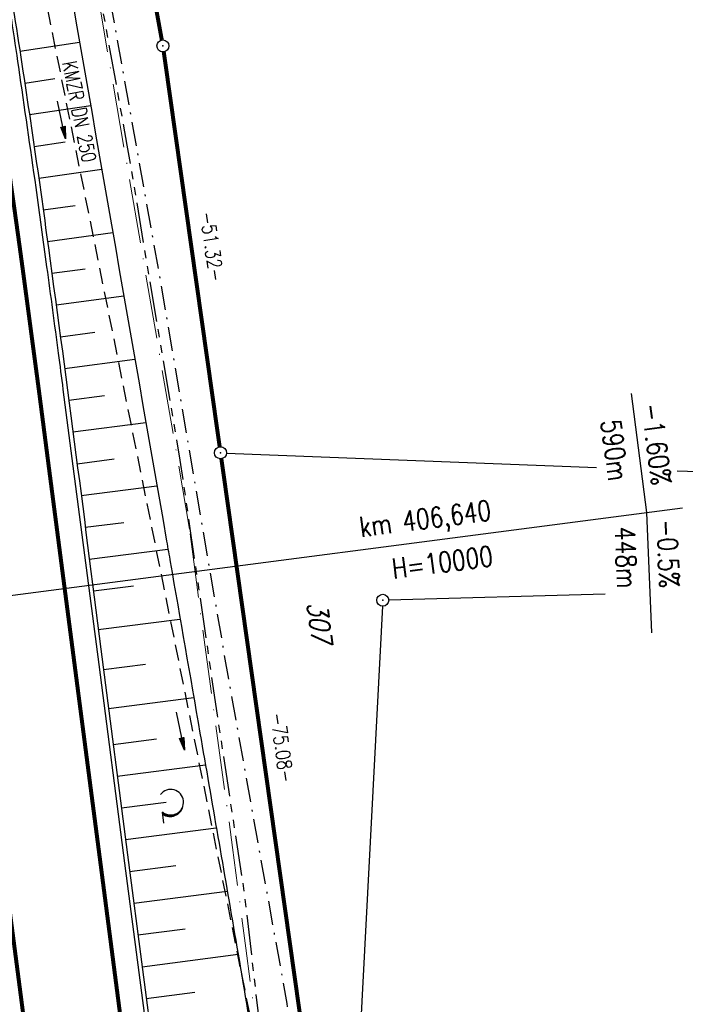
# Model space of a CAD drawing. Extents: x 445979 to 446615, y 447871 to 449065.
# Tile 24 of 47: x 446285 to 446368, y 448497 to 448620. Entities that reach past the tile are written whole.
import ezdxf
from ezdxf.enums import TextEntityAlignment as Align

# ---------------------------------------------------------------- set-up
doc = ezdxf.new("R2010")
doc.units = 0
doc.header["$LTSCALE"] = 2
doc.header["$MEASUREMENT"] = 0
for name, pattern in [('AUSGEZOGEN', [0]), ('BAB-FM2', [2.6, 1.5, -0.5, 0.1, -0.5]), ('GESTRICH-X2', [1.5, 1, -0.5]), ('LWL', [6.001, 4, -1, 0.001, -1]), ('PHANTOMX2', [5, 2.5, -0.5, 0.5, -0.5, 0.5, -0.5])]:
    doc.linetypes.add(name, pattern=pattern)
doc.layers.get('0').update_dxf_attribs({"linetype": 'AUSGEZOGEN'})
for name, color, linetype in [('199-ABSTAND', 8, 'AUSGEZOGEN'), ('199-FLSTNR', 8, 'AUSGEZOGEN'), ('199-GRENZL', 8, 'AUSGEZOGEN'), ('199-GRENZL-BAB', 7, 'AUSGEZOGEN'), ('199-GRENZP', 8, 'AUSGEZOGEN'), ('199-GRENZP-BAB', 7, 'AUSGEZOGEN'), ('BAB_FM', 5, 'BAB-FM2'), ('BOESCHG', 250, 'AUSGEZOGEN'), ('DURCHL', 200, 'GESTRICH-X2'), ('FBRTOP', 250, 'AUSGEZOGEN'), ('GRABEN', 250, 'AUSGEZOGEN'), ('KANAL', 7, 'GESTRICH-X2'), ('Lichtwellenleiter COLT', 46, 'PHANTOMX2'), ('Lichtwellenleiter GLH', 46, 'PHANTOMX2'), ('NZ', 250, 'AUSGEZOGEN'), ('PFEIL', 7, 'CONTINUOUS'), ('PFEILTOP', 200, 'AUSGEZOGEN'), ('TEXTO', 4, 'CONTINUOUS'), ('WALD', 8, 'AUSGEZOGEN')]:
    doc.layers.add(name, color=color, linetype=linetype)
doc.styles.add('ROMANS', font='romans.shx', dxfattribs={"width": 0.8})

# ---------------------------------------------------------------- blocks, each defined once
blk = doc.blocks.new('PFEIL2')
at = {"color": 0}
for p, q in [((0.88, 0), (-2.4, -0.01)), ((0.88, -0.27), (0.88, 0.28)), ((0.88, 0.28), (2.43, 0.01)), ((0.91, 0.27), (0.88, 0.26)), ((0.97, 0.26), (0.88, 0.25)), ((1.02, 0.25), (0.88, 0.23)), ((1.07, 0.24), (0.88, 0.21)), ((1.13, 0.23), (0.88, 0.19)), ((1.18, 0.22), (0.88, 0.17)), ((1.24, 0.21), (0.88, 0.15)), ((1.29, 0.21), (0.88, 0.14)), ((1.34, 0.2), (0.88, 0.12)), ((1.4, 0.19), (0.88, 0.1)), ((1.45, 0.18), (0.88, 0.08)), ((1.51, 0.17), (0.88, 0.06)), ((1.56, 0.16), (0.88, 0.04)), ((1.61, 0.15), (0.88, 0.02)), ((1.67, 0.14), (0.88, 0.01)), ((1.72, 0.13), (0.88, -0.01)), ((1.78, 0.12), (0.88, -0.03)), ((1.83, 0.11), (0.88, -0.05)), ((1.88, 0.1), (0.88, -0.07)), ((1.94, 0.09), (0.88, -0.09)), ((2.05, 0.08), (0.88, -0.12)), ((1.99, 0.08), (0.88, -0.11)), ((2.1, 0.07), (0.88, -0.14)), ((2.15, 0.06), (0.88, -0.16)), ((2.21, 0.05), (0.88, -0.18)), ((2.26, 0.04), (0.88, -0.2)), ((2.32, 0.03), (0.88, -0.22)), ((2.37, 0.02), (0.88, -0.23)), ((2.42, 0.01), (0.88, -0.25)), ((2.43, 0.01), (0.88, -0.27))]:
    blk.add_line(p, q, dxfattribs=at)
blk = doc.blocks.new('GST')
at = {"color": 0}
blk.add_circle((0, 0), 0.75, dxfattribs=at)
blk.add_point((0, 0), dxfattribs=at)
blk = doc.blocks.new('LW')
at = {"color": 0}
blk.add_line((1.18, 0), (2.58, 0), dxfattribs=at)
for centre, radius, start, end in [((0.07, 1.19), 1.6, 312.7202, 226.7249), ((0.17, 1.08), 1.68, 321.1992, 68.9844), ((0.08, 1.13), 1.67, 319.2916, 65.2101)]:
    blk.add_arc(centre, radius, start, end, dxfattribs=at)

msp = doc.modelspace()

# ---------------------------------------------------------------- linework, layer by layer
at = {"layer": '199-GRENZL'}
for p, q in [((446310.74, 448565.4), (446356.91, 448563.58)), ((446367.01, 448563.18), (446405.71, 448561.65)), ((446357.99, 448547.79), (446330.99, 448547.02)), ((446330.2, 448546.25), (446327.34, 448491.29))]:
    msp.add_line(p, q, dxfattribs=at)
at = {"layer": '199-GRENZL-BAB', "const_width": 0.5, "flags": 128}
for points in [[(446289.07, 448691.52), (446302.67, 448616.98)], [(446302.91, 448615.5), (446309.89, 448566.17)], [(446320.4, 448491.83), (446310.1, 448564.69)]]:
    msp.add_lwpolyline(points, dxfattribs=at)
at = {"layer": 'BAB_FM', "flags": 128}
msp.add_lwpolyline([(446245.95, 448863.03), (446252.31, 448828.55), (446262.8, 448785.46), (446266.8, 448769.25), (446276.79, 448758.01), (446279.67, 448745.88), (446276.24, 448730.73), (446293.46, 448637.48), (446302.56, 448586.36), (446311, 448537.03), (446318.27, 448496.63), (446318.95, 448490.67), (446323.01, 448437.75), (446328.48, 448388.07)], dxfattribs=at)
at = {"layer": 'BOESCHG'}
for p, q in [((446284.95, 448615.57), (446292.41, 448616.72)), ((446285.56, 448611.61), (446289.33, 448612.18)), ((446286.15, 448607.66), (446293.79, 448608.79)), ((446286.73, 448603.7), (446290.61, 448604.26)), ((446287.3, 448599.74), (446295.17, 448600.86)), ((446287.86, 448595.78), (446291.86, 448596.33)), ((446288.4, 448591.82), (446296.55, 448592.93)), ((446288.94, 448587.85), (446293.09, 448588.41)), ((446289.47, 448583.89), (446297.93, 448585.03)), ((446290.01, 448579.92), (446294.31, 448580.5)), ((446290.53, 448575.96), (446299.31, 448577.12)), ((446291.06, 448571.99), (446295.53, 448572.58)), ((446291.58, 448568.03), (446300.68, 448569.22)), ((446292.09, 448564.06), (446296.73, 448564.66)), ((446292.61, 448560.09), (446302.06, 448561.31)), ((446293.12, 448556.13), (446297.93, 448556.74)), ((446293.62, 448552.16), (446303.44, 448553.41)), ((446294.13, 448548.19), (446299.13, 448548.82)), ((446294.73, 448543.37), (446304.92, 448544.65)), ((446295.37, 448538.35), (446300.62, 448539.03)), ((446295.55, 448536.94), (446295.56, 448536.94)), ((446296.01, 448533.47), (446306.66, 448534.86)), ((446296.07, 448532.97), (446296.07, 448532.98)), ((446296.59, 448529.01), (446302.01, 448529.71)), ((446296.59, 448529.01), (446296.59, 448529.01)), ((446297.1, 448525.04), (446308.11, 448526.47)), ((446297.1, 448525.04), (446297.11, 448525.04)), ((446297.62, 448521.08), (446303.21, 448521.8)), ((446297.62, 448521.08), (446297.62, 448521.08)), ((446298.14, 448517.11), (446309.47, 448518.58)), ((446298.14, 448517.11), (446298.14, 448517.11)), ((446298.65, 448513.14), (446304.4, 448513.89)), ((446298.65, 448513.14), (446298.65, 448513.14)), ((446299.17, 448509.18), (446310.83, 448510.69)), ((446299.17, 448509.18), (446299.17, 448509.18)), ((446299.68, 448505.21), (446305.6, 448505.98)), ((446299.68, 448505.21), (446299.69, 448505.21)), ((446300.2, 448501.24), (446312.19, 448502.8)), ((446300.2, 448501.24), (446300.2, 448501.24)), ((446300.72, 448497.28), (446306.79, 448498.07)), ((446300.72, 448497.28), (446300.72, 448497.28))]:
    msp.add_line(p, q, dxfattribs=at)
for points in [[(446272.36, 448694.57, -0.002394), (446273.05, 448690.42, -0.000261), (446277.14, 448664.84, -0.000152), (446284.09, 448621.06, -0.005405), (446288.29, 448592.65, -0.002975), (446295.04, 448540.91)], [(446279.62, 448688.75, -0.00042), (446285.62, 448655.47, -0.001303), (446287.52, 448644.74, -0.000003), (446303.27, 448554.38, -0.00012), (446303.72, 448551.79, -0.000193), (446307.43, 448530.42, -0.00016), (446311.9, 448504.54, -0.003232), (446314.22, 448490.51, -0.008926)]]:
    msp.add_lwpolyline(points, format="xyb", dxfattribs=at)
msp.add_lwpolyline([(446295.04, 448540.91), (446298.51, 448514.24), (446301.74, 448489.45), (446304.96, 448464.66), (446308.19, 448439.87), (446311.42, 448415.08), (446316.26, 448377.89), (446321.1, 448340.7), (446327.55, 448291.12), (446331.2, 448262.77)], dxfattribs=at)
at = {"layer": 'DURCHL'}
msp.add_line((446267.69, 448723.78), (446314.56, 448490.62), dxfattribs=at)
at = {"layer": 'FBRTOP', "const_width": 0.5}
for points in [[(446280.04, 448624.95, -0.00138), (446281.8, 448613.13, -0.001106), (446283.95, 448598.13, -0.001684), (446285.32, 448588.26, -0.000321), (446286.76, 448577.45, -0.000772), (446287.36, 448572.95), (446288.6, 448563.37), (446291.83, 448538.58), (446295.06, 448513.79), (446298.28, 448489), (446301.51, 448464.21), (446304.74, 448439.42), (446307.97, 448414.63, 0.000001), (446312.81, 448377.44, -0.000001), (446317.65, 448340.25)], [(446252.35, 448620.76, -0.001379), (446254.09, 448609.07, -0.001107), (446256.23, 448594.22, -0.001684), (446257.58, 448584.44, -0.000321), (446259.01, 448573.75, -0.000772), (446259.6, 448569.29), (446260.84, 448559.76), (446264.07, 448534.97), (446267.29, 448510.18), (446270.52, 448485.38), (446273.75, 448460.59), (446276.97, 448435.8), (446280.2, 448411.01, 0.000001), (446285.04, 448373.83, -0.000001), (446289.88, 448336.64)], [(446343.46, 448141.93, -0.000003), (446347.78, 448108.74, 0.000004)]]:
    msp.add_lwpolyline(points, format="xyb", dxfattribs=at)
at = {"layer": 'FBRTOP'}
for points in [[(446298.19, 448239.42, 0.000002), (446300.71, 448220.06, -0.000009)], [(446262.33, 448743.06, -0.000556), (446263.42, 448737.58, -0.001248), (446265.83, 448725.26, -0.001241), (446268.18, 448712.86, -0.001242), (446270.48, 448700.45, -0.001249), (446272.7, 448688.1, -0.00125), (446274.86, 448675.75, -0.001242), (446276.97, 448663.3, -0.001242), (446279.02, 448650.85, -0.001249), (446280.99, 448638.45, -0.00125), (446283, 448625.4, -0.00138), (446284.77, 448613.57, -0.001106), (446286.93, 448598.54, -0.001684), (446288.29, 448588.66, -0.000321), (446289.74, 448577.85, -0.000772), (446290.33, 448573.34), (446291.58, 448563.76), (446294.81, 448538.97)], [(446273.63, 448437.5, -0.000306), (446275.79, 448421.03, -0.000612), (446276.85, 448412.78, -0.000015), (446279.81, 448389.6, 0.000226), (446280.01, 448388.06, 0.000171), (446281.92, 448373.21, 0.000265), (446283.16, 448363.63, 0.000501), (446284.92, 448350.29, -0.000569), (446286.46, 448338.55, -0.000027), (446287.08, 448333.75, -0.000007), (446289.69, 448313.68, -0.000039)], [(446294.81, 448538.97), (446298.03, 448514.18), (446301.26, 448489.39), (446304.49, 448464.6), (446307.71, 448439.8), (446310.94, 448415.01, 0.000001), (446315.78, 448377.83, -0.000001), (446320.62, 448340.64), (446327.08, 448291.06)]]:
    msp.add_lwpolyline(points, format="xyb", dxfattribs=at)
at = {"layer": 'FBRTOP', "const_width": 0.5}
msp.add_lwpolyline([(446281.81, 448522.62), (446283.16, 448512.24), (446286.39, 448487.45), (446289.61, 448462.66), (446292.84, 448437.87)], dxfattribs=at)
at = {"layer": 'GRABEN'}
for p, q in [((446295.55, 448536.94), (446295.56, 448536.94)), ((446296.07, 448532.97), (446296.07, 448532.98)), ((446296.59, 448529.01), (446296.59, 448529.01)), ((446297.1, 448525.04), (446297.11, 448525.04)), ((446297.62, 448521.08), (446297.62, 448521.08)), ((446298.14, 448517.11), (446298.14, 448517.11)), ((446298.65, 448513.14), (446298.65, 448513.14)), ((446299.17, 448509.18), (446299.17, 448509.18)), ((446299.68, 448505.21), (446299.69, 448505.21)), ((446300.2, 448501.24), (446300.2, 448501.24)), ((446300.72, 448497.28), (446300.72, 448497.28))]:
    msp.add_line(p, q, dxfattribs=at)
at = {"layer": 'KANAL'}
msp.add_line((446267.69, 448723.78), (446314.56, 448490.62), dxfattribs=at)
at = {"layer": 'Lichtwellenleiter COLT', "linetype": 'LWL', "lineweight": 0, "flags": 128}
for points in [[(446306.13, 448555.89), (446293.77, 448627.93), (446289.42, 448650.19), (446284.39, 448675.02), (446279.56, 448782.23), (446278.76, 448798.33), (446267.75, 448817.46), (446254.77, 448838.57), (446250.64, 448844.86), (446241.38, 448876.16), (446234.95, 448902.76), (446232.68, 448917.24)], [(446368.65, 448155.34), (446352.87, 448182.03), (446351.2, 448188.23), (446348.61, 448205.11), (446345.43, 448222.25), (446339.92, 448275.34), (446336.22, 448309.7), (446327.79, 448380.67), (446320.86, 448439.65), (446318.1, 448466.7), (446313.15, 448503.57), (446311.51, 448516.11), (446307.6, 448544.58), (446306.13, 448555.89)]]:
    msp.add_lwpolyline(points, dxfattribs=at)
at = {"layer": 'Lichtwellenleiter GLH', "flags": 128}
msp.add_lwpolyline([(446223.64, 448954.27), (446229.18, 448937.88), (446229.91, 448934.52), (446231.76, 448925.65), (446233.06, 448918.29), (446237.56, 448893.54), (446243.74, 448870.67), (446245.78, 448864.52), (446248.88, 448851.7), (446252.74, 448841.72), (446264.39, 448824.37), (446274, 448807.86), (446276.03, 448804.01), (446279.71, 448784.29), (446285.31, 448675.33), (446285.71, 448671.26), (446287.02, 448664.19), (446288.29, 448657.32), (446293.6, 448630.02), (446298.32, 448603.83), (446304.93, 448564.5), (446309.57, 448532.67), (446312.96, 448510.36), (446316.42, 448480.56), (446318.63, 448463.61), (446319.48, 448455.18), (446323.85, 448418.39), (446329.38, 448369.35), (446333.21, 448335.42), (446337.73, 448298.84), (446341.71, 448261.07), (446342.09, 448254.04), (446345.59, 448223.38), (446349.37, 448205), (446351.75, 448188), (446354.23, 448182.37)], dxfattribs=at)
at = {"layer": 'NZ'}
for p, q in [((446361.24, 448572.83), (446363.17, 448557.95)), ((446276.66, 448546.69), (446367.66, 448558.54)), ((446363.17, 448557.95), (446363.8, 448542.96))]:
    msp.add_line(p, q, dxfattribs=at)

# ---------------------------------------------------------------- block references
at = {"layer": '199-GRENZP', "rotation": 277.4163262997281}
msp.add_blockref('GST', (446330.24, 448547), dxfattribs=at)
at = {"layer": '199-GRENZP-BAB', "rotation": 277.4163262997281}
for p in [(446302.8, 448616.24), (446309.99, 448565.43)]:
    msp.add_blockref('GST', p, dxfattribs=at)
at = {"layer": 'PFEIL', "rotation": 281.3630000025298}
msp.add_blockref('PFEIL2', (446290.15, 448607.01), dxfattribs=at)
at = {"layer": 'PFEILTOP', "rotation": 281.707904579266}
msp.add_blockref('PFEIL2', (446304.98, 448530.68), dxfattribs=at)
at = {"layer": 'WALD', "rotation": 276.6763600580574}
msp.add_blockref('LW', (446302.59, 448521.72), dxfattribs=at)

# ---------------------------------------------------------------- texts
at = {"layer": '199-ABSTAND', "char_height": 1.8, "attachment_point": 5, "style": 'ROMANS'}
for s, insert, rotation in [('-51.32-', (446308.92, 448591.19), 278.0539), ('-75.08-', (446317.69, 448528.61), 278.0551)]:
    msp.add_mtext(s, dxfattribs=dict(at, insert=insert, rotation=rotation))
at = {"layer": '199-FLSTNR', "style": 'ROMANS', "oblique": 15, "width": 0.8}
msp.add_text('307', height=2.5, rotation=277.4163, dxfattribs=at).set_placement((446320.78, 448546.63))
at = {"layer": 'NZ', "style": 'ROMANS', "width": 0.8}
for s, rotation, p in [('-1.60%%%', 277.4164, (446362.51, 448571.44)), ('590m', 277.4164, (446357.45, 448569.4)), ('km 406,640', 7.4164, (446327.5, 448554.9)), ('-0.5%%%', 272.4164, (446364.44, 448557.04)), ('448m', 272.4164, (446359.21, 448556.13)), ('H=10000', 7.4164, (446331.56, 448549.7))]:
    msp.add_text(s, height=2.5, rotation=rotation, dxfattribs=at).set_placement(p)
at = {"layer": 'TEXTO', "style": 'ROMANS', "width": 0.75}
msp.add_text('KMZR DN 250', height=1.8, rotation=281.363, dxfattribs=at).set_placement((446291.5, 448607.86), align=Align.CENTER)

doc.saveas('drawing.dxf')
